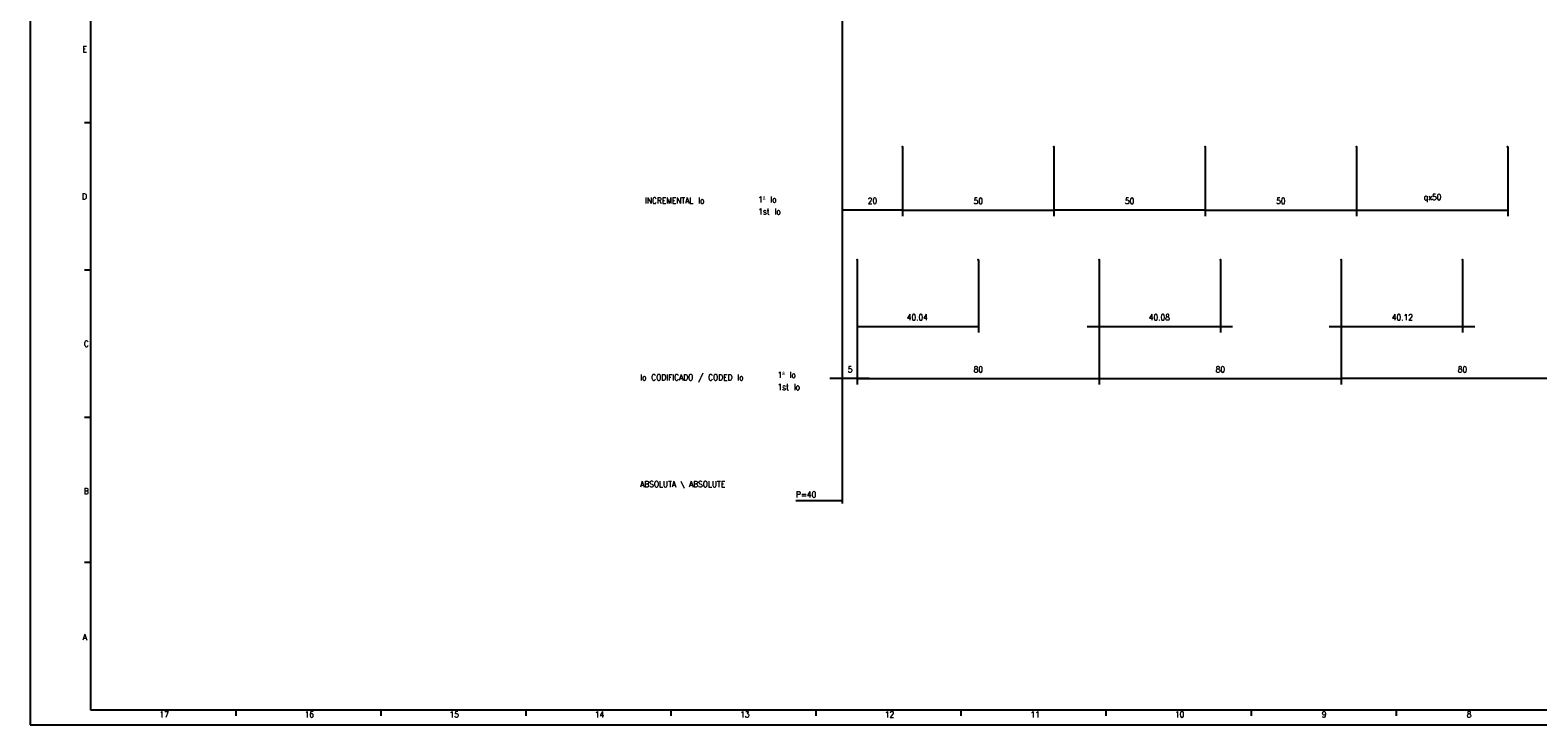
# Model space of a CAD drawing. Header units: millimetres. Extents: x -235 to 9017, y -109 to 485.
# Tile 1 of 35: x -235 to 263, y -109 to 120. Entities that reach past the tile are written whole.
import ezdxf

# ---------------------------------------------------------------- set-up
doc = ezdxf.new("R2010")
doc.units = ezdxf.units.MM
doc.layers.add('1', color=7, linetype='Continuous')
doc.styles.add('CONVERTER_11', font='txt.shx', dxfattribs={"width": 0.9})
doc.dimstyles.new('ME10_DIM_27', dxfattribs={"dimtxt": 2, "dimasz": 2, "dimexe": 2, "dimexo": 0, "dimgap": 2, "dimtad": 1, "dimdsep": 46, "dimtxsty": 'CONVERTER_11', "dimsah": 1, "dimcen": 0.09, "dimclrd": 2, "dimclre": 2, "dimclrt": 2, "dimadec": 0, "dimazin": 0, "dimtfac": 1, "dimtdec": 4, "dimtix": 1, "dimtmove": 0, "dimatfit": 3, "dimfxl": 1, "dimtolj": 1, "dimtzin": 0, "dimarcsym": 0})
doc.dimstyles.new('ME10_DIM_28', dxfattribs={"dimtxt": 2, "dimasz": 2, "dimexe": 2, "dimexo": 0, "dimgap": 2, "dimtad": 1, "dimdsep": 46, "dimtxsty": 'CONVERTER_11', "dimsah": 1, "dimcen": 0.09, "dimclrd": 2, "dimclre": 2, "dimclrt": 2, "dimadec": 0, "dimazin": 0, "dimtfac": 1, "dimtdec": 4, "dimtix": 1, "dimtmove": 0, "dimatfit": 3, "dimfxl": 1, "dimtolj": 1, "dimtzin": 0, "dimarcsym": 0})
doc.dimstyles.new('ME10_DIM_29', dxfattribs={"dimtxt": 2, "dimasz": 2, "dimexe": 2, "dimexo": 0, "dimgap": 2, "dimtad": 1, "dimdsep": 46, "dimtxsty": 'CONVERTER_11', "dimsah": 1, "dimcen": 0.09, "dimclrd": 2, "dimclre": 2, "dimclrt": 2, "dimadec": 0, "dimazin": 0, "dimtfac": 1, "dimtdec": 4, "dimtix": 1, "dimtmove": 0, "dimatfit": 3, "dimfxl": 1, "dimtolj": 1, "dimtzin": 0, "dimarcsym": 0})
doc.dimstyles.new('ME10_DIM_30', dxfattribs={"dimtxt": 2, "dimasz": 2, "dimexe": 2, "dimexo": 0, "dimgap": 2, "dimtad": 1, "dimdsep": 46, "dimtxsty": 'CONVERTER_11', "dimsah": 1, "dimcen": 0.09, "dimclrd": 2, "dimclre": 2, "dimclrt": 2, "dimadec": 0, "dimazin": 0, "dimtfac": 1, "dimtdec": 4, "dimtix": 1, "dimtmove": 0, "dimatfit": 3, "dimfxl": 1, "dimtolj": 1, "dimtzin": 0, "dimarcsym": 0})
doc.dimstyles.new('ME10_DIM_31', dxfattribs={"dimtxt": 2, "dimasz": 2, "dimexe": 2, "dimexo": 0, "dimgap": 2, "dimtad": 1, "dimdsep": 46, "dimtxsty": 'CONVERTER_11', "dimsah": 1, "dimcen": 0.09, "dimclrd": 2, "dimclre": 2, "dimclrt": 2, "dimadec": 0, "dimazin": 0, "dimtfac": 1, "dimtdec": 4, "dimtix": 1, "dimtmove": 0, "dimatfit": 3, "dimfxl": 1, "dimtolj": 1, "dimtzin": 0, "dimarcsym": 0})
doc.dimstyles.new('ME10_DIM_32', dxfattribs={"dimtxt": 2, "dimasz": 2, "dimexe": 2, "dimexo": 0, "dimgap": 2, "dimtad": 1, "dimdsep": 46, "dimtxsty": 'CONVERTER_11', "dimsah": 1, "dimcen": 0.09, "dimclrd": 2, "dimclre": 2, "dimclrt": 2, "dimadec": 0, "dimazin": 0, "dimtfac": 1, "dimtdec": 4, "dimtix": 1, "dimtmove": 0, "dimatfit": 3, "dimfxl": 1, "dimtolj": 1, "dimtzin": 0, "dimarcsym": 0})
doc.dimstyles.new('ME10_DIM_33', dxfattribs={"dimtxt": 2, "dimasz": 2, "dimexe": 2, "dimexo": 0, "dimgap": 2, "dimtad": 1, "dimdsep": 46, "dimtxsty": 'CONVERTER_11', "dimsah": 1, "dimcen": 0.09, "dimclrd": 2, "dimclre": 2, "dimclrt": 2, "dimadec": 0, "dimazin": 0, "dimtfac": 1, "dimtdec": 4, "dimtix": 1, "dimtmove": 0, "dimatfit": 3, "dimfxl": 1, "dimtolj": 1, "dimtzin": 0, "dimarcsym": 0})
doc.dimstyles.new('ME10_DIM_35', dxfattribs={"dimtxt": 2, "dimasz": 2, "dimexe": 2, "dimexo": 0, "dimgap": 2, "dimtad": 1, "dimdsep": 46, "dimtxsty": 'CONVERTER_11', "dimsah": 1, "dimcen": 0.09, "dimclrd": 2, "dimclre": 2, "dimclrt": 2, "dimadec": 0, "dimazin": 0, "dimtfac": 1, "dimtdec": 4, "dimtix": 1, "dimtmove": 0, "dimatfit": 3, "dimfxl": 1, "dimtolj": 1, "dimtzin": 0, "dimarcsym": 0})
doc.dimstyles.new('ME10_DIM_36', dxfattribs={"dimtxt": 2, "dimasz": 2, "dimexe": 2, "dimexo": 0, "dimgap": 2, "dimtad": 1, "dimdsep": 46, "dimtxsty": 'CONVERTER_11', "dimsah": 1, "dimcen": 0.09, "dimclrd": 2, "dimclre": 2, "dimclrt": 2, "dimadec": 0, "dimazin": 0, "dimtfac": 1, "dimtdec": 4, "dimtix": 1, "dimtmove": 0, "dimatfit": 3, "dimfxl": 1, "dimtolj": 1, "dimtzin": 0, "dimarcsym": 0})
doc.dimstyles.new('ME10_DIM_37', dxfattribs={"dimtxt": 2, "dimasz": 2, "dimexe": 2, "dimexo": 0, "dimgap": 2, "dimtad": 1, "dimdsep": 46, "dimtxsty": 'CONVERTER_11', "dimsah": 1, "dimcen": 0.09, "dimclrd": 2, "dimclre": 2, "dimclrt": 2, "dimadec": 0, "dimazin": 0, "dimtfac": 1, "dimtdec": 4, "dimtix": 1, "dimtmove": 0, "dimatfit": 3, "dimfxl": 1, "dimtolj": 1, "dimtzin": 0, "dimarcsym": 0})
doc.dimstyles.new('ME10_DIM_49', dxfattribs={"dimtxt": 2, "dimasz": 2, "dimexe": 1, "dimexo": 1, "dimgap": 1, "dimtad": 1, "dimdsep": 46, "dimtxsty": 'CONVERTER_11', "dimblk1": 'NONE', "dimsah": 1, "dimcen": 0.09, "dimclrd": 2, "dimclre": 2, "dimclrt": 2, "dimadec": 0, "dimazin": 0, "dimtfac": 1, "dimtdec": 4, "dimtix": 1, "dimtmove": 0, "dimatfit": 3, "dimfxl": 1, "dimtolj": 1, "dimtzin": 0, "dimarcsym": 0})
doc.dimstyles.new('ME10_DIM_50', dxfattribs={"dimtxt": 2, "dimasz": 2, "dimexe": 2, "dimexo": 0, "dimgap": 2, "dimtad": 1, "dimdsep": 46, "dimtxsty": 'CONVERTER_11', "dimsah": 1, "dimcen": 0.09, "dimclrd": 2, "dimclre": 2, "dimclrt": 2, "dimadec": 0, "dimazin": 0, "dimtfac": 1, "dimtdec": 4, "dimtix": 1, "dimtmove": 0, "dimatfit": 3, "dimfxl": 1, "dimtolj": 1, "dimtzin": 0, "dimarcsym": 0})
doc.dimstyles.new('ME10_DIM_51', dxfattribs={"dimtxt": 2, "dimasz": 2, "dimexe": 2, "dimexo": 0, "dimgap": 2, "dimtad": 1, "dimdsep": 46, "dimtxsty": 'CONVERTER_11', "dimsah": 1, "dimcen": 0.09, "dimclrd": 2, "dimclre": 2, "dimclrt": 2, "dimadec": 0, "dimazin": 0, "dimtfac": 1, "dimtdec": 4, "dimtix": 1, "dimtmove": 0, "dimatfit": 3, "dimfxl": 1, "dimtolj": 1, "dimtzin": 0, "dimarcsym": 0})

# ---------------------------------------------------------------- blocks, each defined once
blk = doc.blocks.new('*D86')
at = {"layer": '1', "color": 2, "linetype": 'Continuous'}
for p, q in [((53.17, 81.68), (53.17, 58.84)), ((103.17, 81.68), (103.17, 58.84)), ((53.17, 60.84), (103.17, 60.84))]:
    blk.add_line(p, q, dxfattribs=at)
at = {"layer": '1', "color": 2}
for points in [[(55.17, 61.1), (55.17, 60.58), (53.17, 60.84)], [(101.17, 60.58), (101.17, 61.1), (103.17, 60.84)]]:
    blk.add_solid(points, dxfattribs=at)
at = {"layer": '1', "color": 2, "insert": (76.67, 62.84), "char_height": 2, "attachment_point": 7, "rotation": 0.0001, "line_spacing_factor": 0.60024, "style": 'CONVERTER_11'}
blk.add_mtext('50', dxfattribs=at)
blk = doc.blocks.new('*D87')
at = {"layer": '1', "color": 2, "linetype": 'Continuous'}
for p, q in [((103.17, 81.68), (103.17, 58.84)), ((153.17, 81.68), (153.17, 58.84)), ((153.17, 60.84), (103.17, 60.84))]:
    blk.add_line(p, q, dxfattribs=at)
at = {"layer": '1', "color": 2}
for points in [[(105.17, 61.1), (105.17, 60.58), (103.17, 60.84)], [(151.17, 60.58), (151.17, 61.1), (153.17, 60.84)]]:
    blk.add_solid(points, dxfattribs=at)
at = {"layer": '1', "color": 2, "insert": (126.67, 62.84), "char_height": 2, "attachment_point": 7, "rotation": 0.0001, "line_spacing_factor": 0.60024, "style": 'CONVERTER_11'}
blk.add_mtext('50', dxfattribs=at)
blk = doc.blocks.new('*D88')
at = {"layer": '1', "color": 2, "linetype": 'Continuous'}
for p, q in [((153.17, 81.68), (153.17, 58.84)), ((203.17, 81.68), (203.17, 58.84)), ((153.17, 60.84), (203.17, 60.84))]:
    blk.add_line(p, q, dxfattribs=at)
at = {"layer": '1', "color": 2}
for points in [[(155.17, 61.1), (155.17, 60.58), (153.17, 60.84)], [(201.17, 60.58), (201.17, 61.1), (203.17, 60.84)]]:
    blk.add_solid(points, dxfattribs=at)
at = {"layer": '1', "color": 2, "insert": (176.67, 62.84), "char_height": 2, "attachment_point": 7, "rotation": 0.0001, "line_spacing_factor": 0.60024, "style": 'CONVERTER_11'}
blk.add_mtext('50', dxfattribs=at)
blk = doc.blocks.new('*D89')
at = {"layer": '1', "color": 2, "linetype": 'Continuous'}
for p, q in [((203.17, 81.68), (203.17, 58.84)), ((253.17, 81.68), (253.17, 58.84)), ((203.17, 60.84), (253.17, 60.84))]:
    blk.add_line(p, q, dxfattribs=at)
at = {"layer": '1', "color": 2}
for points in [[(205.17, 61.1), (205.17, 60.58), (203.17, 60.84)], [(251.17, 60.58), (251.17, 61.1), (253.17, 60.84)]]:
    blk.add_solid(points, dxfattribs=at)
at = {"layer": '1', "color": 2, "insert": (225.39, 63.44), "char_height": 2, "attachment_point": 7, "rotation": 0.0001, "line_spacing_factor": 0.60024, "style": 'CONVERTER_11'}
blk.add_mtext('\\C2;qx\\C2;50', dxfattribs=at)
blk = doc.blocks.new('*D90')
at = {"layer": '1', "color": 2, "linetype": 'Continuous'}
for p, q in [((38.17, 44.4), (38.17, 3.18)), ((118.17, 44.4), (118.17, 3.18)), ((38.17, 5.18), (118.17, 5.18))]:
    blk.add_line(p, q, dxfattribs=at)
at = {"layer": '1', "color": 2}
for points in [[(40.17, 5.44), (40.17, 4.91), (38.17, 5.18)], [(116.17, 4.91), (116.17, 5.44), (118.17, 5.18)]]:
    blk.add_solid(points, dxfattribs=at)
at = {"layer": '1', "color": 2, "insert": (76.67, 7.18), "char_height": 2, "attachment_point": 7, "rotation": 0.0001, "line_spacing_factor": 0.60024, "style": 'CONVERTER_11'}
blk.add_mtext('80', dxfattribs=at)
blk = doc.blocks.new('*D91')
at = {"layer": '1', "color": 2, "linetype": 'Continuous'}
for p, q in [((118.17, 44.4), (118.17, 3.18)), ((198.17, 44.4), (198.17, 3.18)), ((118.17, 5.18), (198.17, 5.18))]:
    blk.add_line(p, q, dxfattribs=at)
at = {"layer": '1', "color": 2}
for points in [[(120.17, 5.44), (120.17, 4.91), (118.17, 5.18)], [(196.17, 4.91), (196.17, 5.44), (198.17, 5.18)]]:
    blk.add_solid(points, dxfattribs=at)
at = {"layer": '1', "color": 2, "insert": (156.67, 7.18), "char_height": 2, "attachment_point": 7, "rotation": 0.0001, "line_spacing_factor": 0.60024, "style": 'CONVERTER_11'}
blk.add_mtext('80', dxfattribs=at)
blk = doc.blocks.new('*D92')
at = {"layer": '1', "color": 2, "linetype": 'Continuous'}
for p, q in [((198.17, 44.4), (198.17, 3.18)), ((278.17, 44.4), (278.17, 3.18)), ((278.17, 5.18), (198.17, 5.18))]:
    blk.add_line(p, q, dxfattribs=at)
at = {"layer": '1', "color": 2}
for points in [[(200.17, 5.44), (200.17, 4.91), (198.17, 5.18)], [(276.17, 4.91), (276.17, 5.44), (278.17, 5.18)]]:
    blk.add_solid(points, dxfattribs=at)
at = {"layer": '1', "color": 2, "insert": (236.67, 7.18), "char_height": 2, "attachment_point": 7, "rotation": 0.0001, "line_spacing_factor": 0.60024, "style": 'CONVERTER_11'}
blk.add_mtext('80', dxfattribs=at)
blk = doc.blocks.new('*D94')
at = {"layer": '1', "color": 2, "linetype": 'Continuous'}
for p, q in [((38.17, 44.4), (38.17, 20.41)), ((78.21, 44.4), (78.21, 20.41)), ((38.17, 22.41), (78.21, 22.41))]:
    blk.add_line(p, q, dxfattribs=at)
at = {"layer": '1', "color": 2}
for points in [[(40.17, 22.67), (40.17, 22.14), (38.17, 22.41)], [(76.21, 22.14), (76.21, 22.67), (78.21, 22.41)]]:
    blk.add_solid(points, dxfattribs=at)
at = {"layer": '1', "color": 2, "insert": (54.56, 24.41), "char_height": 2, "attachment_point": 7, "rotation": 0.0001, "line_spacing_factor": 0.60024, "style": 'CONVERTER_11'}
blk.add_mtext('40.04', dxfattribs=at)
blk = doc.blocks.new('*D95')
at = {"layer": '1', "color": 2, "linetype": 'Continuous'}
for p, q in [((118.17, 44.4), (118.17, 20.41)), ((158.25, 44.4), (158.25, 20.41)), ((114.17, 22.41), (118.17, 22.41)), ((118.17, 22.41), (158.25, 22.41)), ((158.25, 22.41), (162.25, 22.41))]:
    blk.add_line(p, q, dxfattribs=at)
at = {"layer": '1', "color": 2}
for points in [[(116.17, 22.14), (116.17, 22.67), (118.17, 22.41)], [(160.25, 22.67), (160.25, 22.14), (158.25, 22.41)]]:
    blk.add_solid(points, dxfattribs=at)
at = {"layer": '1', "color": 2, "insert": (134.58, 24.41), "char_height": 2, "attachment_point": 7, "rotation": 0.0001, "line_spacing_factor": 0.60024, "style": 'CONVERTER_11'}
blk.add_mtext('40.08', dxfattribs=at)
blk = doc.blocks.new('*D96')
at = {"layer": '1', "color": 2, "linetype": 'Continuous'}
for p, q in [((198.17, 44.4), (198.17, 20.41)), ((238.29, 44.4), (238.29, 20.41)), ((194.17, 22.41), (198.17, 22.41)), ((198.17, 22.41), (238.29, 22.41)), ((238.29, 22.41), (242.29, 22.41))]:
    blk.add_line(p, q, dxfattribs=at)
at = {"layer": '1', "color": 2}
for points in [[(196.17, 22.14), (196.17, 22.67), (198.17, 22.41)], [(240.29, 22.67), (240.29, 22.14), (238.29, 22.41)]]:
    blk.add_solid(points, dxfattribs=at)
at = {"layer": '1', "color": 2, "insert": (214.9, 24.41), "char_height": 2, "attachment_point": 7, "rotation": 0.0001, "line_spacing_factor": 0.60024, "style": 'CONVERTER_11'}
blk.add_mtext('40.12', dxfattribs=at)
blk = doc.blocks.new('*D108')
at = {"layer": '1', "color": 2, "linetype": 'Continuous'}
for p, q in [((33.16, 169.59), (33.16, -36.14)), ((33.16, 169.59), (33.16, -36.14)), ((17.94, -35.14), (33.16, -35.14)), ((33.16, -35.14), (33.16, -35.14))]:
    blk.add_line(p, q, dxfattribs=at)
at = {"layer": '1', "color": 2}
blk.add_solid([(31.16, -35.41), (31.16, -34.88), (33.16, -35.14)], dxfattribs=at)
at = {"layer": '1', "color": 2, "style": 'CONVERTER_11', "width": 0.9}
blk.add_text('P=40', height=2, dxfattribs=at).set_placement((17.94, -34.14))
blk = doc.blocks.new('_NONE')
blk = doc.blocks.new('*D110')
at = {"layer": '1', "color": 2, "linetype": 'Continuous'}
for p, q in [((33.16, 170.59), (33.16, 58.87)), ((53.17, 81.68), (53.17, 58.87)), ((33.16, 60.87), (53.17, 60.87))]:
    blk.add_line(p, q, dxfattribs=at)
at = {"layer": '1', "color": 2}
for points in [[(35.16, 61.13), (35.16, 60.61), (33.16, 60.87)], [(51.17, 60.61), (51.17, 61.13), (53.17, 60.87)]]:
    blk.add_solid(points, dxfattribs=at)
at = {"layer": '1', "color": 2, "insert": (41.66, 62.87), "char_height": 2, "attachment_point": 7, "rotation": 0.0001, "line_spacing_factor": 0.60024, "style": 'CONVERTER_11'}
blk.add_mtext('20', dxfattribs=at)
blk = doc.blocks.new('*D111')
at = {"layer": '1', "color": 2, "linetype": 'Continuous'}
for p, q in [((33.16, 170.59), (33.16, 3.17)), ((38.17, 44.4), (38.17, 3.17)), ((33.16, 5.17), (29.16, 5.17)), ((38.17, 5.17), (33.16, 5.17)), ((42.17, 5.17), (38.17, 5.17))]:
    blk.add_line(p, q, dxfattribs=at)
at = {"layer": '1', "color": 2}
for points in [[(31.16, 4.91), (31.16, 5.43), (33.16, 5.17)], [(40.17, 5.43), (40.17, 4.91), (38.17, 5.17)]]:
    blk.add_solid(points, dxfattribs=at)
at = {"layer": '1', "color": 2, "insert": (35.06, 7.17), "char_height": 2, "attachment_point": 7, "rotation": 0.0001, "line_spacing_factor": 0.60024, "style": 'CONVERTER_11'}
blk.add_mtext('5', dxfattribs=at)
blk = doc.blocks.new('Marco_a1', base_point=(184.81, 187.78))
at = {"layer": '1', "color": 2, "linetype": 'Continuous'}
for p, q in [((-235.19, 484.78), (-235.19, -109.22)), ((-215.19, 89.65), (-217.19, 89.65)), ((-215.19, 40.98), (-217.19, 40.98)), ((-215.21, -7.69), (-217.21, -7.69)), ((-215.21, -55.55), (-217.21, -55.55)), ((-167.24, -104.27), (-167.24, -106.27)), ((-119.3, -104.27), (-119.3, -106.27)), ((-71.36, -104.27), (-71.36, -106.27)), ((-23.42, -104.27), (-23.42, -106.27)), ((24.52, -104.27), (24.52, -106.27)), ((72.46, -104.27), (72.46, -106.27)), ((120.4, -104.27), (120.4, -106.27)), ((168.34, -104.27), (168.34, -106.27)), ((216.29, -104.27), (216.29, -106.27)), ((-235.19, -109.22), (604.81, -109.22))]:
    blk.add_line(p, q, dxfattribs=at)
at = {"layer": '1', "color": 7, "linetype": 'Continuous'}
for p, q in [((-215.19, 479.78), (-215.19, -104.22)), ((-215.19, -104.22), (599.81, -104.22))]:
    blk.add_line(p, q, dxfattribs=at)
at = {"layer": '1', "color": 2, "char_height": 2, "attachment_point": 4, "line_spacing_factor": 1.20048, "style": 'CONVERTER_11'}
for s, insert in [('E', (-217.89, 113.98)), ('D', (-218.03, 65.31)), ('C', (-217.43, 16.65)), ('B', (-217.46, -32.02)), ('A', (-217.8, -80.29)), ('17', (-192.46, -105.77)), ('16', (-144.46, -105.77)), ('15', (-96.58, -105.77)), ('14', (-48.52, -105.77)), ('13', (-0.52, -105.77)), ('12', (47.32, -105.77)), ('11', (95.45, -105.77)), ('10', (143.2, -105.77)), ('9', (191.74, -105.77)), ('8', (239.67, -105.77))]:
    blk.add_mtext(s, dxfattribs=dict(at, insert=insert))
blk = doc.blocks.new('Top', base_point=(184.81, 187.78))
blk.add_blockref('Marco_a1', (184.81, 187.78))
blk = doc.blocks.new('_dummy_frame__61', base_point=(-235.19, -174.57))
blk.add_blockref('Top', (184.81, 187.78))
blk = doc.blocks.new('_dummy_frame__62', base_point=(-346.5, -309.51))
at = {"layer": '1'}
blk.add_blockref('_dummy_frame__61', (-235.19, -174.57), dxfattribs=at)
blk = doc.blocks.new('A', base_point=(-1044.264, 213.442))
at = {"layer": '1', "color": 7}
for p in [(53.165, 81.683), (103.165, 81.683), (153.165, 81.683), (203.165, 81.683), (253.165, 81.683), (38.165, 44.4), (78.205, 44.4), (118.165, 44.4), (158.245, 44.4), (198.165, 44.4), (238.285, 44.4)]:
    blk.add_point(p, dxfattribs=at)
at = {"layer": '1', "color": 2, "style": 'CONVERTER_11', "width": 0.9}
for s, p in [('INCREMENTAL lo', (-31.97, 62.943)), ('lo CODIFICADO / CODED lo', (-33.577, 4.55))]:
    blk.add_text(s, height=2, dxfattribs=at).set_placement(p)
at = {"layer": '1', "color": 2, "char_height": 2, "attachment_point": 7, "line_spacing_factor": 1.20048, "style": 'CONVERTER_11'}
for s, insert in [('1ª lo\\P1st lo', (5.437, 59.336)), ('1ª lo\\P1st lo', (11.813, 1.374)), ('ABSOLUTA \\\\ ABSOLUTE', (-33.577, -30.988))]:
    blk.add_mtext(s, dxfattribs=dict(at, insert=insert))
at = {"layer": '1'}
for base, p1, p2, text, dimstyle, picture, middle in [((33.161, -35.145), (33.161, 170.592), (33.161, 170.592), 'P=40', 'ME10_DIM_49', '*D108', (21.242, -33.145)), ((38.165, 5.172), (33.161, 170.592), (38.165, 44.4), '5', 'ME10_DIM_51', '*D111', (35.663, 8.172)), ((33.161, 60.872), (53.165, 81.683), (33.161, 170.592), '20', 'ME10_DIM_50', '*D110', (43.163, 63.872))]:
    dim = blk.add_linear_dim(base=base, p1=p1, p2=p2, text=text, dimstyle=dimstyle, dxfattribs=at)
    dim.commit()
    dim.dimension.update_dxf_attribs({"geometry": picture, "text_midpoint": middle, "text_rotation": 0.00014})
for base, p1, p2, dimstyle, picture, middle in [((53.165, 60.841), (103.165, 81.683), (53.165, 81.683), 'ME10_DIM_27', '*D86', (78.165, 63.841)), ((153.165, 60.841), (103.165, 81.683), (153.165, 81.683), 'ME10_DIM_28', '*D87', (128.165, 63.841)), ((153.165, 60.841), (203.165, 81.683), (153.165, 81.683), 'ME10_DIM_29', '*D88', (178.165, 63.841))]:
    dim = blk.add_linear_dim(base=base, p1=p1, p2=p2, dimstyle=dimstyle, dxfattribs=at)
    dim.commit()
    dim.dimension.update_dxf_attribs({"geometry": picture, "text_midpoint": middle, "text_rotation": 0.00014})
dim = blk.add_linear_dim(base=(203.165, 60.841), p1=(253.165, 81.683), p2=(203.165, 81.683), dimstyle='ME10_DIM_30', override={"dimpost": 'qx<>'}, dxfattribs=at)
dim.commit()
dim.dimension.update_dxf_attribs({"geometry": '*D89', "text_midpoint": (228.165, 64.141), "text_rotation": 0.00014})
for p1, p2, distance, dimstyle, picture, middle in [((118.165, 44.4), (38.165, 44.4), 39.223, 'ME10_DIM_31', '*D90', (78.165, 8.177)), ((78.205, 44.4), (38.165, 44.4), 21.994, 'ME10_DIM_35', '*D94', (58.185, 25.406)), ((158.245, 44.4), (118.165, 44.4), 21.994, 'ME10_DIM_36', '*D95', (138.205, 25.406)), ((198.165, 44.4), (118.165, 44.4), 39.223, 'ME10_DIM_32', '*D91', (158.165, 8.177)), ((238.285, 44.4), (198.165, 44.4), 21.994, 'ME10_DIM_37', '*D96', (218.225, 25.406)), ((198.165, 44.4), (278.165, 44.4), -39.223, 'ME10_DIM_33', '*D92', (238.165, 8.177))]:
    dim = blk.add_aligned_dim(p1=p1, p2=p2, distance=distance, dimstyle=dimstyle, dxfattribs=at)
    dim.commit()
    dim.dimension.update_dxf_attribs({"geometry": picture, "text_midpoint": middle, "text_rotation": 0.00014})

msp = doc.modelspace()

# ---------------------------------------------------------------- block references
msp.add_blockref('A', (-1044.26, 213.44))
at = {"layer": '1'}
msp.add_blockref('_dummy_frame__62', (-346.5, -309.51), dxfattribs=at)

doc.saveas('drawing.dxf')
